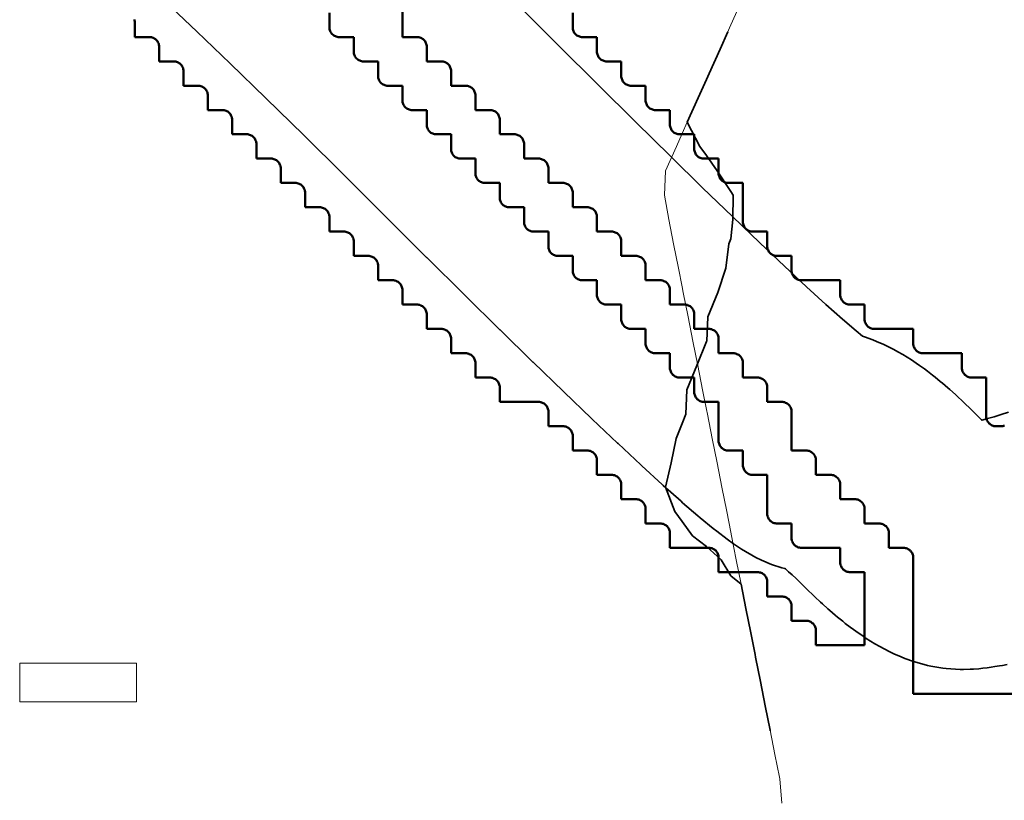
# Model space of a CAD drawing. Header units: metres. Extents: x -6552 to -6384, y 5654608 to 5654799.
# Tile 7 of 68: x -6503 to -6493, y 5654673 to 5654681. Entities that reach past the tile are written whole.
import ezdxf

# ---------------------------------------------------------------- set-up
doc = ezdxf.new("R2010")
doc.units = ezdxf.units.M
doc.header["$LTSCALE"] = 0.5
doc.linetypes.add('DASHED', pattern=[9, 6, -3])
doc.linetypes.add('PHANTOM', pattern=[22, 12, -2, 2, -2, 2, -2])
for name, color, linetype, lineweight in [('L-GRAD-CONT', 5, 'DASHED', 25), ('L-HARD-PAVE', 8, 'Continuous', 35), ('L-SITE-LIMIT', 6, 'PHANTOM', 50), ('V-SITE-FURN', 40, 'Continuous', 18), ('V-TOPO-MINR', 32, 'Continuous', 13)]:
    doc.layers.add(name, color=color, linetype=linetype, lineweight=lineweight)

# ---------------------------------------------------------------- blocks, each defined once
blk = doc.blocks.new('SITE-BENCH')
at = {"color": 0, "lineweight": -2}
blk.add_lwpolyline([(-1.5, -0.5), (1.5, -0.5), (1.5, 0.5), (-1.5, 0.5)], close=True, dxfattribs=at)

msp = doc.modelspace()

# ---------------------------------------------------------------- linework, layer by layer
at = {"layer": 'L-GRAD-CONT', "lineweight": 35}
msp.add_lwpolyline([(-6495.906, 5654680.554), (-6495.985, 5654680.375), (-6496.098, 5654680.125), (-6496.125, 5654680.064), (-6496.21, 5654679.875), (-6496.323, 5654679.625), (-6496.194, 5654679.375), (-6496.125, 5654679.282), (-6496.015, 5654679.125), (-6495.875, 5654678.911), (-6495.85, 5654678.875), (-6495.855, 5654678.625), (-6495.875, 5654678.425), (-6495.895, 5654678.375), (-6495.927, 5654678.125), (-6496.009, 5654677.875), (-6496.11, 5654677.625), (-6496.122, 5654677.375), (-6496.125, 5654677.369), (-6496.224, 5654677.125), (-6496.326, 5654676.875), (-6496.336, 5654676.625), (-6496.375, 5654676.529), (-6496.437, 5654676.375), (-6496.488, 5654676.125), (-6496.547, 5654675.875), (-6496.45, 5654675.625), (-6496.375, 5654675.522), (-6496.269, 5654675.375), (-6496.125, 5654675.263), (-6495.975, 5654675.125), (-6495.875, 5654674.961), (-6495.769, 5654674.875), (-6495.719, 5654674.625), (-6495.67, 5654674.375), (-6495.625, 5654674.152), (-6495.62, 5654674.125), (-6495.571, 5654673.875), (-6495.521, 5654673.625), (-6495.471, 5654673.375), (-6495.47, 5654673.369)], dxfattribs=at)
at = {"layer": 'L-HARD-PAVE'}
for points in [[(-6493.033, 5654674.052), (-6493.084, 5654674.042), (-6493.115, 5654674.037), (-6493.162, 5654674.029), (-6493.198, 5654674.023), (-6493.241, 5654674.017), (-6493.286, 5654674.012), (-6493.325, 5654674.008), (-6493.38, 5654674.004), (-6493.415, 5654674.002), (-6493.484, 5654674), (-6493.516, 5654674), (-6493.662, 5654674.009), (-6493.695, 5654674.012), (-6493.82, 5654674.034), (-6493.855, 5654674.041), (-6493.96, 5654674.07), (-6493.998, 5654674.081), (-6494.085, 5654674.113), (-6494.124, 5654674.128), (-6494.198, 5654674.16), (-6494.239, 5654674.18), (-6494.3, 5654674.211), (-6494.343, 5654674.235), (-6494.394, 5654674.264), (-6494.439, 5654674.292), (-6494.482, 5654674.319), (-6494.529, 5654674.351), (-6494.566, 5654674.376), (-6494.615, 5654674.411), (-6494.647, 5654674.435), (-6494.698, 5654674.474), (-6494.725, 5654674.496), (-6494.778, 5654674.539), (-6494.802, 5654674.559), (-6494.856, 5654674.606), (-6494.877, 5654674.624), (-6494.934, 5654674.675), (-6494.953, 5654674.692), (-6495.011, 5654674.746), (-6495.027, 5654674.762), (-6495.088, 5654674.82), (-6495.103, 5654674.835), (-6495.158, 5654674.89), (-6495.203, 5654674.934), (-6495.244, 5654674.972), (-6495.281, 5654675.005), (-6495.313, 5654675.033), (-6495.32, 5654675.039), (-6495.349, 5654675.045), (-6495.456, 5654675.08), (-6495.559, 5654675.124), (-6495.616, 5654675.152), (-6495.766, 5654675.237), (-6495.848, 5654675.292), (-6495.913, 5654675.339), (-6496.02, 5654675.421), (-6496.056, 5654675.449), (-6496.189, 5654675.559), (-6496.212, 5654675.578), (-6496.37, 5654675.714), (-6496.386, 5654675.728), (-6496.569, 5654675.892), (-6496.581, 5654675.902), (-6496.79, 5654676.094), (-6496.798, 5654676.102), (-6497.033, 5654676.321), (-6497.039, 5654676.327), (-6497.299, 5654676.573), (-6497.305, 5654676.578), (-6497.59, 5654676.852), (-6497.594, 5654676.856), (-6497.905, 5654677.157), (-6497.909, 5654677.16), (-6498.245, 5654677.489), (-6498.248, 5654677.492), (-6498.609, 5654677.847), (-6498.612, 5654677.85), (-6498.999, 5654678.233), (-6499.001, 5654678.235), (-6499.413, 5654678.645), (-6499.415, 5654678.647), (-6499.851, 5654679.083), (-6500.262, 5654679.49), (-6500.652, 5654679.872), (-6501.019, 5654680.228), (-6501.364, 5654680.558), (-6501.686, 5654680.861)], [(-6498.085, 5654680.853), (-6497.648, 5654680.416), (-6497.239, 5654680.008), (-6496.854, 5654679.628), (-6496.496, 5654679.275), (-6496.164, 5654678.951), (-6495.857, 5654678.654), (-6495.577, 5654678.385), (-6495.323, 5654678.145), (-6495.097, 5654677.933), (-6494.898, 5654677.751), (-6494.728, 5654677.599), (-6494.588, 5654677.479), (-6494.523, 5654677.425), (-6494.502, 5654677.419), (-6494.415, 5654677.387), (-6494.376, 5654677.372), (-6494.302, 5654677.34), (-6494.261, 5654677.32), (-6494.2, 5654677.289), (-6494.157, 5654677.265), (-6494.106, 5654677.236), (-6494.061, 5654677.208), (-6494.018, 5654677.181), (-6493.971, 5654677.149), (-6493.934, 5654677.124), (-6493.885, 5654677.089), (-6493.853, 5654677.065), (-6493.802, 5654677.026), (-6493.775, 5654677.004), (-6493.722, 5654676.961), (-6493.698, 5654676.941), (-6493.644, 5654676.894), (-6493.623, 5654676.876), (-6493.566, 5654676.825), (-6493.547, 5654676.808), (-6493.489, 5654676.754), (-6493.473, 5654676.738), (-6493.412, 5654676.68), (-6493.397, 5654676.665), (-6493.342, 5654676.61), (-6493.297, 5654676.566), (-6493.292, 5654676.562), (-6493.236, 5654676.578), (-6493.169, 5654676.598), (-6493.097, 5654676.62), (-6493.02, 5654676.645)]]:
    msp.add_lwpolyline(points, dxfattribs=at)
at = {"layer": 'L-SITE-LIMIT'}
for points in [[(-6492.1, 5654673.75), (-6493.998, 5654673.75), (-6494, 5654673.75), (-6494, 5654673.752), (-6494, 5654675.15), (-6494, 5654675.16), (-6494.002, 5654675.17), (-6494.004, 5654675.179), (-6494.008, 5654675.188), (-6494.012, 5654675.197), (-6494.017, 5654675.206), (-6494.023, 5654675.213), (-6494.029, 5654675.221), (-6494.037, 5654675.227), (-6494.044, 5654675.233), (-6494.053, 5654675.238), (-6494.062, 5654675.242), (-6494.071, 5654675.246), (-6494.08, 5654675.248), (-6494.09, 5654675.25), (-6494.1, 5654675.25), (-6494.248, 5654675.25), (-6494.25, 5654675.25), (-6494.25, 5654675.252), (-6494.25, 5654675.4), (-6494.25, 5654675.41), (-6494.252, 5654675.42), (-6494.254, 5654675.429), (-6494.258, 5654675.438), (-6494.262, 5654675.447), (-6494.267, 5654675.456), (-6494.273, 5654675.463), (-6494.279, 5654675.471), (-6494.287, 5654675.477), (-6494.294, 5654675.483), (-6494.303, 5654675.488), (-6494.312, 5654675.492), (-6494.321, 5654675.496), (-6494.33, 5654675.498), (-6494.34, 5654675.5), (-6494.35, 5654675.5), (-6494.498, 5654675.5), (-6494.5, 5654675.5), (-6494.5, 5654675.502), (-6494.5, 5654675.65), (-6494.5, 5654675.66), (-6494.502, 5654675.67), (-6494.504, 5654675.679), (-6494.508, 5654675.688), (-6494.512, 5654675.697), (-6494.517, 5654675.706), (-6494.523, 5654675.713), (-6494.529, 5654675.721), (-6494.537, 5654675.727), (-6494.544, 5654675.733), (-6494.553, 5654675.738), (-6494.562, 5654675.742), (-6494.571, 5654675.746), (-6494.58, 5654675.748), (-6494.59, 5654675.75), (-6494.6, 5654675.75), (-6494.748, 5654675.75), (-6494.75, 5654675.75), (-6494.75, 5654675.752), (-6494.75, 5654675.9), (-6494.75, 5654675.91), (-6494.752, 5654675.92), (-6494.754, 5654675.929), (-6494.758, 5654675.938), (-6494.762, 5654675.947), (-6494.767, 5654675.956), (-6494.773, 5654675.963), (-6494.779, 5654675.971), (-6494.787, 5654675.977), (-6494.794, 5654675.983), (-6494.803, 5654675.988), (-6494.812, 5654675.992), (-6494.821, 5654675.996), (-6494.83, 5654675.998), (-6494.84, 5654676), (-6494.85, 5654676), (-6494.998, 5654676), (-6495, 5654676), (-6495, 5654676.002), (-6495, 5654676.15), (-6495, 5654676.16), (-6495.002, 5654676.17), (-6495.004, 5654676.179), (-6495.008, 5654676.188), (-6495.012, 5654676.197), (-6495.017, 5654676.206), (-6495.023, 5654676.213), (-6495.029, 5654676.221), (-6495.037, 5654676.227), (-6495.044, 5654676.233), (-6495.053, 5654676.238), (-6495.062, 5654676.242), (-6495.071, 5654676.246), (-6495.08, 5654676.248), (-6495.09, 5654676.25), (-6495.1, 5654676.25), (-6495.248, 5654676.25), (-6495.25, 5654676.25), (-6495.25, 5654676.252), (-6495.25, 5654676.65), (-6495.25, 5654676.66), (-6495.252, 5654676.67), (-6495.254, 5654676.679), (-6495.258, 5654676.688), (-6495.262, 5654676.697), (-6495.267, 5654676.706), (-6495.273, 5654676.713), (-6495.279, 5654676.721), (-6495.287, 5654676.727), (-6495.294, 5654676.733), (-6495.303, 5654676.738), (-6495.312, 5654676.742), (-6495.321, 5654676.746), (-6495.33, 5654676.748), (-6495.34, 5654676.75), (-6495.35, 5654676.75), (-6495.498, 5654676.75), (-6495.5, 5654676.75), (-6495.5, 5654676.752), (-6495.5, 5654676.9), (-6495.5, 5654676.91), (-6495.502, 5654676.92), (-6495.504, 5654676.929), (-6495.508, 5654676.938), (-6495.512, 5654676.947), (-6495.517, 5654676.956), (-6495.523, 5654676.963), (-6495.529, 5654676.971), (-6495.537, 5654676.977), (-6495.544, 5654676.983), (-6495.553, 5654676.988), (-6495.562, 5654676.992), (-6495.571, 5654676.996), (-6495.58, 5654676.998), (-6495.59, 5654677), (-6495.6, 5654677), (-6495.748, 5654677), (-6495.75, 5654677), (-6495.75, 5654677.002), (-6495.75, 5654677.15), (-6495.75, 5654677.16), (-6495.752, 5654677.17), (-6495.754, 5654677.179), (-6495.758, 5654677.188), (-6495.762, 5654677.197), (-6495.767, 5654677.206), (-6495.773, 5654677.213), (-6495.779, 5654677.221), (-6495.787, 5654677.227), (-6495.794, 5654677.233), (-6495.803, 5654677.238), (-6495.812, 5654677.242), (-6495.821, 5654677.246), (-6495.83, 5654677.248), (-6495.84, 5654677.25), (-6495.85, 5654677.25), (-6495.998, 5654677.25), (-6496, 5654677.25), (-6496, 5654677.252), (-6496, 5654677.4), (-6496, 5654677.41), (-6496.002, 5654677.42), (-6496.004, 5654677.429), (-6496.008, 5654677.438), (-6496.012, 5654677.447), (-6496.017, 5654677.456), (-6496.023, 5654677.463), (-6496.029, 5654677.471), (-6496.037, 5654677.477), (-6496.044, 5654677.483), (-6496.053, 5654677.488), (-6496.062, 5654677.492), (-6496.071, 5654677.496), (-6496.08, 5654677.498), (-6496.09, 5654677.5), (-6496.1, 5654677.5), (-6496.248, 5654677.5), (-6496.25, 5654677.5), (-6496.25, 5654677.502), (-6496.25, 5654677.65), (-6496.25, 5654677.66), (-6496.252, 5654677.67), (-6496.254, 5654677.679), (-6496.258, 5654677.688), (-6496.262, 5654677.697), (-6496.267, 5654677.706), (-6496.273, 5654677.713), (-6496.279, 5654677.721), (-6496.287, 5654677.727), (-6496.294, 5654677.733), (-6496.303, 5654677.738), (-6496.312, 5654677.742), (-6496.321, 5654677.746), (-6496.33, 5654677.748), (-6496.34, 5654677.75), (-6496.35, 5654677.75), (-6496.498, 5654677.75), (-6496.5, 5654677.75), (-6496.5, 5654677.752), (-6496.5, 5654677.9), (-6496.5, 5654677.91), (-6496.502, 5654677.92), (-6496.504, 5654677.929), (-6496.508, 5654677.938), (-6496.512, 5654677.947), (-6496.517, 5654677.956), (-6496.523, 5654677.963), (-6496.529, 5654677.971), (-6496.537, 5654677.977), (-6496.544, 5654677.983), (-6496.553, 5654677.988), (-6496.562, 5654677.992), (-6496.571, 5654677.996), (-6496.58, 5654677.998), (-6496.59, 5654678), (-6496.6, 5654678), (-6496.748, 5654678), (-6496.75, 5654678), (-6496.75, 5654678.002), (-6496.75, 5654678.15), (-6496.75, 5654678.16), (-6496.752, 5654678.17), (-6496.754, 5654678.179), (-6496.758, 5654678.188), (-6496.762, 5654678.197), (-6496.767, 5654678.206), (-6496.773, 5654678.213), (-6496.779, 5654678.221), (-6496.787, 5654678.227), (-6496.794, 5654678.233), (-6496.803, 5654678.238), (-6496.812, 5654678.242), (-6496.821, 5654678.246), (-6496.83, 5654678.248), (-6496.84, 5654678.25), (-6496.85, 5654678.25), (-6496.998, 5654678.25), (-6497, 5654678.25), (-6497, 5654678.252), (-6497, 5654678.4), (-6497, 5654678.41), (-6497.002, 5654678.42), (-6497.004, 5654678.429), (-6497.008, 5654678.438), (-6497.012, 5654678.447), (-6497.017, 5654678.456), (-6497.023, 5654678.463), (-6497.029, 5654678.471), (-6497.037, 5654678.477), (-6497.044, 5654678.483), (-6497.053, 5654678.488), (-6497.062, 5654678.492), (-6497.071, 5654678.496), (-6497.08, 5654678.498), (-6497.09, 5654678.5), (-6497.1, 5654678.5), (-6497.248, 5654678.5), (-6497.25, 5654678.5), (-6497.25, 5654678.502), (-6497.25, 5654678.65), (-6497.25, 5654678.66), (-6497.252, 5654678.67), (-6497.254, 5654678.679), (-6497.258, 5654678.688), (-6497.262, 5654678.697), (-6497.267, 5654678.706), (-6497.273, 5654678.713), (-6497.279, 5654678.721), (-6497.287, 5654678.727), (-6497.294, 5654678.733), (-6497.303, 5654678.738), (-6497.312, 5654678.742), (-6497.321, 5654678.746), (-6497.33, 5654678.748), (-6497.34, 5654678.75), (-6497.35, 5654678.75), (-6497.498, 5654678.75), (-6497.5, 5654678.75), (-6497.5, 5654678.752), (-6497.5, 5654678.9), (-6497.5, 5654678.91), (-6497.502, 5654678.92), (-6497.504, 5654678.929), (-6497.508, 5654678.938), (-6497.512, 5654678.947), (-6497.517, 5654678.956), (-6497.523, 5654678.963), (-6497.529, 5654678.971), (-6497.537, 5654678.977), (-6497.544, 5654678.983), (-6497.553, 5654678.988), (-6497.562, 5654678.992), (-6497.571, 5654678.996), (-6497.58, 5654678.998), (-6497.59, 5654679), (-6497.6, 5654679), (-6497.748, 5654679), (-6497.75, 5654679), (-6497.75, 5654679.002), (-6497.75, 5654679.15), (-6497.75, 5654679.16), (-6497.752, 5654679.17), (-6497.754, 5654679.179), (-6497.758, 5654679.188), (-6497.762, 5654679.197), (-6497.767, 5654679.206), (-6497.773, 5654679.213), (-6497.779, 5654679.221), (-6497.787, 5654679.227), (-6497.794, 5654679.233), (-6497.803, 5654679.238), (-6497.812, 5654679.242), (-6497.821, 5654679.246), (-6497.83, 5654679.248), (-6497.84, 5654679.25), (-6497.85, 5654679.25), (-6497.998, 5654679.25), (-6498, 5654679.25), (-6498, 5654679.252), (-6498, 5654679.4), (-6498, 5654679.41), (-6498.002, 5654679.42), (-6498.004, 5654679.429), (-6498.008, 5654679.438), (-6498.012, 5654679.447), (-6498.017, 5654679.456), (-6498.023, 5654679.463), (-6498.029, 5654679.471), (-6498.037, 5654679.477), (-6498.044, 5654679.483), (-6498.053, 5654679.488), (-6498.062, 5654679.492), (-6498.071, 5654679.496), (-6498.08, 5654679.498), (-6498.09, 5654679.5), (-6498.1, 5654679.5), (-6498.248, 5654679.5), (-6498.25, 5654679.5), (-6498.25, 5654679.502), (-6498.25, 5654679.65), (-6498.25, 5654679.66), (-6498.252, 5654679.67), (-6498.254, 5654679.679), (-6498.258, 5654679.688), (-6498.262, 5654679.697), (-6498.267, 5654679.706), (-6498.273, 5654679.713), (-6498.279, 5654679.721), (-6498.287, 5654679.727), (-6498.294, 5654679.733), (-6498.303, 5654679.738), (-6498.312, 5654679.742), (-6498.321, 5654679.746), (-6498.33, 5654679.748), (-6498.34, 5654679.75), (-6498.35, 5654679.75), (-6498.498, 5654679.75), (-6498.5, 5654679.75), (-6498.5, 5654679.752), (-6498.5, 5654679.9), (-6498.5, 5654679.91), (-6498.502, 5654679.92), (-6498.504, 5654679.929), (-6498.508, 5654679.938), (-6498.512, 5654679.947), (-6498.517, 5654679.956), (-6498.523, 5654679.963), (-6498.529, 5654679.971), (-6498.537, 5654679.977), (-6498.544, 5654679.983), (-6498.553, 5654679.988), (-6498.562, 5654679.992), (-6498.571, 5654679.996), (-6498.58, 5654679.998), (-6498.59, 5654680), (-6498.6, 5654680), (-6498.748, 5654680), (-6498.75, 5654680), (-6498.75, 5654680.002), (-6498.75, 5654680.15), (-6498.75, 5654680.16), (-6498.752, 5654680.17), (-6498.754, 5654680.179), (-6498.758, 5654680.188), (-6498.762, 5654680.197), (-6498.767, 5654680.206), (-6498.773, 5654680.213), (-6498.779, 5654680.221), (-6498.787, 5654680.227), (-6498.794, 5654680.233), (-6498.803, 5654680.238), (-6498.812, 5654680.242), (-6498.821, 5654680.246), (-6498.83, 5654680.248), (-6498.84, 5654680.25), (-6498.85, 5654680.25), (-6498.998, 5654680.25), (-6499, 5654680.25), (-6499, 5654680.252), (-6499, 5654680.4), (-6499, 5654680.41), (-6499.002, 5654680.42), (-6499.004, 5654680.429), (-6499.008, 5654680.438), (-6499.012, 5654680.447), (-6499.017, 5654680.456), (-6499.023, 5654680.463), (-6499.029, 5654680.471), (-6499.037, 5654680.477), (-6499.044, 5654680.483), (-6499.053, 5654680.488), (-6499.062, 5654680.492), (-6499.071, 5654680.496), (-6499.08, 5654680.498), (-6499.09, 5654680.5), (-6499.1, 5654680.5), (-6499.248, 5654680.5), (-6499.25, 5654680.5), (-6499.25, 5654680.502), (-6499.25, 5654680.9)], [(-6500, 5654680.748), (-6500, 5654680.6), (-6500, 5654680.59), (-6499.998, 5654680.58), (-6499.996, 5654680.571), (-6499.992, 5654680.562), (-6499.988, 5654680.553), (-6499.983, 5654680.544), (-6499.977, 5654680.537), (-6499.971, 5654680.529), (-6499.963, 5654680.523), (-6499.956, 5654680.517), (-6499.947, 5654680.512), (-6499.938, 5654680.508), (-6499.929, 5654680.504), (-6499.92, 5654680.502), (-6499.91, 5654680.5), (-6499.9, 5654680.5), (-6499.752, 5654680.5), (-6499.75, 5654680.5), (-6499.75, 5654680.498), (-6499.75, 5654680.35), (-6499.75, 5654680.34), (-6499.748, 5654680.33), (-6499.746, 5654680.321), (-6499.742, 5654680.312), (-6499.738, 5654680.303), (-6499.733, 5654680.294), (-6499.727, 5654680.287), (-6499.721, 5654680.279), (-6499.713, 5654680.273), (-6499.706, 5654680.267), (-6499.697, 5654680.262), (-6499.688, 5654680.258), (-6499.679, 5654680.254), (-6499.67, 5654680.252), (-6499.66, 5654680.25), (-6499.65, 5654680.25), (-6499.502, 5654680.25), (-6499.5, 5654680.25), (-6499.5, 5654680.248), (-6499.5, 5654680.1), (-6499.5, 5654680.09), (-6499.498, 5654680.08), (-6499.496, 5654680.071), (-6499.492, 5654680.062), (-6499.488, 5654680.053), (-6499.483, 5654680.044), (-6499.477, 5654680.037), (-6499.471, 5654680.029), (-6499.463, 5654680.023), (-6499.456, 5654680.017), (-6499.447, 5654680.012), (-6499.438, 5654680.008), (-6499.429, 5654680.004), (-6499.42, 5654680.002), (-6499.41, 5654680), (-6499.4, 5654680), (-6499.252, 5654680), (-6499.25, 5654680), (-6499.25, 5654679.998), (-6499.25, 5654679.85), (-6499.25, 5654679.84), (-6499.248, 5654679.83), (-6499.246, 5654679.821), (-6499.242, 5654679.812), (-6499.238, 5654679.803), (-6499.233, 5654679.794), (-6499.227, 5654679.787), (-6499.221, 5654679.779), (-6499.213, 5654679.773), (-6499.206, 5654679.767), (-6499.197, 5654679.762), (-6499.188, 5654679.758), (-6499.179, 5654679.754), (-6499.17, 5654679.752), (-6499.16, 5654679.75), (-6499.15, 5654679.75), (-6499.002, 5654679.75), (-6499, 5654679.75), (-6499, 5654679.748), (-6499, 5654679.6), (-6499, 5654679.59), (-6498.998, 5654679.58), (-6498.996, 5654679.571), (-6498.992, 5654679.562), (-6498.988, 5654679.553), (-6498.983, 5654679.544), (-6498.977, 5654679.537), (-6498.971, 5654679.529), (-6498.963, 5654679.523), (-6498.956, 5654679.517), (-6498.947, 5654679.512), (-6498.938, 5654679.508), (-6498.929, 5654679.504), (-6498.92, 5654679.502), (-6498.91, 5654679.5), (-6498.9, 5654679.5), (-6498.752, 5654679.5), (-6498.75, 5654679.5), (-6498.75, 5654679.498), (-6498.75, 5654679.35), (-6498.75, 5654679.34), (-6498.748, 5654679.33), (-6498.746, 5654679.321), (-6498.742, 5654679.312), (-6498.738, 5654679.303), (-6498.733, 5654679.294), (-6498.727, 5654679.287), (-6498.721, 5654679.279), (-6498.713, 5654679.273), (-6498.706, 5654679.267), (-6498.697, 5654679.262), (-6498.688, 5654679.258), (-6498.679, 5654679.254), (-6498.67, 5654679.252), (-6498.66, 5654679.25), (-6498.65, 5654679.25), (-6498.502, 5654679.25), (-6498.5, 5654679.25), (-6498.5, 5654679.248), (-6498.5, 5654679.1), (-6498.5, 5654679.09), (-6498.498, 5654679.08), (-6498.496, 5654679.071), (-6498.492, 5654679.062), (-6498.488, 5654679.053), (-6498.483, 5654679.044), (-6498.477, 5654679.037), (-6498.471, 5654679.029), (-6498.463, 5654679.023), (-6498.456, 5654679.017), (-6498.447, 5654679.012), (-6498.438, 5654679.008), (-6498.429, 5654679.004), (-6498.42, 5654679.002), (-6498.41, 5654679), (-6498.4, 5654679), (-6498.252, 5654679), (-6498.25, 5654679), (-6498.25, 5654678.998), (-6498.25, 5654678.85), (-6498.25, 5654678.84), (-6498.248, 5654678.83), (-6498.246, 5654678.821), (-6498.242, 5654678.812), (-6498.238, 5654678.803), (-6498.233, 5654678.794), (-6498.227, 5654678.787), (-6498.221, 5654678.779), (-6498.213, 5654678.773), (-6498.206, 5654678.767), (-6498.197, 5654678.762), (-6498.188, 5654678.758), (-6498.179, 5654678.754), (-6498.17, 5654678.752), (-6498.16, 5654678.75), (-6498.15, 5654678.75), (-6498.002, 5654678.75), (-6498, 5654678.75), (-6498, 5654678.748), (-6498, 5654678.6), (-6498, 5654678.59), (-6497.998, 5654678.58), (-6497.996, 5654678.571), (-6497.992, 5654678.562), (-6497.988, 5654678.553), (-6497.983, 5654678.544), (-6497.977, 5654678.537), (-6497.971, 5654678.529), (-6497.963, 5654678.523), (-6497.956, 5654678.517), (-6497.947, 5654678.512), (-6497.938, 5654678.508), (-6497.929, 5654678.504), (-6497.92, 5654678.502), (-6497.91, 5654678.5), (-6497.9, 5654678.5), (-6497.752, 5654678.5), (-6497.75, 5654678.5), (-6497.75, 5654678.498), (-6497.75, 5654678.35), (-6497.75, 5654678.34), (-6497.748, 5654678.33), (-6497.746, 5654678.321), (-6497.742, 5654678.312), (-6497.738, 5654678.303), (-6497.733, 5654678.294), (-6497.727, 5654678.287), (-6497.721, 5654678.279), (-6497.713, 5654678.273), (-6497.706, 5654678.267), (-6497.697, 5654678.262), (-6497.688, 5654678.258), (-6497.679, 5654678.254), (-6497.67, 5654678.252), (-6497.66, 5654678.25), (-6497.65, 5654678.25), (-6497.502, 5654678.25), (-6497.5, 5654678.25), (-6497.5, 5654678.248), (-6497.5, 5654678.1), (-6497.5, 5654678.09), (-6497.498, 5654678.08), (-6497.496, 5654678.071), (-6497.492, 5654678.062), (-6497.488, 5654678.053), (-6497.483, 5654678.044), (-6497.477, 5654678.037), (-6497.471, 5654678.029), (-6497.463, 5654678.023), (-6497.456, 5654678.017), (-6497.447, 5654678.012), (-6497.438, 5654678.008), (-6497.429, 5654678.004), (-6497.42, 5654678.002), (-6497.41, 5654678), (-6497.4, 5654678), (-6497.252, 5654678), (-6497.25, 5654678), (-6497.25, 5654677.998), (-6497.25, 5654677.85), (-6497.25, 5654677.84), (-6497.248, 5654677.83), (-6497.246, 5654677.821), (-6497.242, 5654677.812), (-6497.238, 5654677.803), (-6497.233, 5654677.794), (-6497.227, 5654677.787), (-6497.221, 5654677.779), (-6497.213, 5654677.773), (-6497.206, 5654677.767), (-6497.197, 5654677.762), (-6497.188, 5654677.758), (-6497.179, 5654677.754), (-6497.17, 5654677.752), (-6497.16, 5654677.75), (-6497.15, 5654677.75), (-6497.002, 5654677.75), (-6497, 5654677.75), (-6497, 5654677.748), (-6497, 5654677.6), (-6497, 5654677.59), (-6496.998, 5654677.58), (-6496.996, 5654677.571), (-6496.992, 5654677.562), (-6496.988, 5654677.553), (-6496.983, 5654677.544), (-6496.977, 5654677.537), (-6496.971, 5654677.529), (-6496.963, 5654677.523), (-6496.956, 5654677.517), (-6496.947, 5654677.512), (-6496.938, 5654677.508), (-6496.929, 5654677.504), (-6496.92, 5654677.502), (-6496.91, 5654677.5), (-6496.9, 5654677.5), (-6496.752, 5654677.5), (-6496.75, 5654677.5), (-6496.75, 5654677.498), (-6496.75, 5654677.35), (-6496.75, 5654677.34), (-6496.748, 5654677.33), (-6496.746, 5654677.321), (-6496.742, 5654677.312), (-6496.738, 5654677.303), (-6496.733, 5654677.294), (-6496.727, 5654677.287), (-6496.721, 5654677.279), (-6496.713, 5654677.273), (-6496.706, 5654677.267), (-6496.697, 5654677.262), (-6496.688, 5654677.258), (-6496.679, 5654677.254), (-6496.67, 5654677.252), (-6496.66, 5654677.25), (-6496.65, 5654677.25), (-6496.502, 5654677.25), (-6496.5, 5654677.25), (-6496.5, 5654677.248), (-6496.5, 5654677.1), (-6496.5, 5654677.09), (-6496.498, 5654677.08), (-6496.496, 5654677.071), (-6496.492, 5654677.062), (-6496.488, 5654677.053), (-6496.483, 5654677.044), (-6496.477, 5654677.037), (-6496.471, 5654677.029), (-6496.463, 5654677.023), (-6496.456, 5654677.017), (-6496.447, 5654677.012), (-6496.438, 5654677.008), (-6496.429, 5654677.004), (-6496.42, 5654677.002), (-6496.41, 5654677), (-6496.4, 5654677), (-6496.252, 5654677), (-6496.25, 5654677), (-6496.25, 5654676.998), (-6496.25, 5654676.85), (-6496.25, 5654676.84), (-6496.248, 5654676.83), (-6496.246, 5654676.821), (-6496.242, 5654676.812), (-6496.238, 5654676.803), (-6496.233, 5654676.794), (-6496.227, 5654676.787), (-6496.221, 5654676.779), (-6496.213, 5654676.773), (-6496.206, 5654676.767), (-6496.197, 5654676.762), (-6496.188, 5654676.758), (-6496.179, 5654676.754), (-6496.17, 5654676.752), (-6496.16, 5654676.75), (-6496.15, 5654676.75), (-6496.002, 5654676.75), (-6496, 5654676.75), (-6496, 5654676.748), (-6496, 5654676.35), (-6496, 5654676.34), (-6495.998, 5654676.33), (-6495.996, 5654676.321), (-6495.992, 5654676.312), (-6495.988, 5654676.303), (-6495.983, 5654676.294), (-6495.977, 5654676.287), (-6495.971, 5654676.279), (-6495.963, 5654676.273), (-6495.956, 5654676.267), (-6495.947, 5654676.262), (-6495.938, 5654676.258), (-6495.929, 5654676.254), (-6495.92, 5654676.252), (-6495.91, 5654676.25), (-6495.9, 5654676.25), (-6495.752, 5654676.25), (-6495.75, 5654676.25), (-6495.75, 5654676.248), (-6495.75, 5654676.1), (-6495.75, 5654676.09), (-6495.748, 5654676.08), (-6495.746, 5654676.071), (-6495.742, 5654676.062), (-6495.738, 5654676.053), (-6495.733, 5654676.044), (-6495.727, 5654676.037), (-6495.721, 5654676.029), (-6495.713, 5654676.023), (-6495.706, 5654676.017), (-6495.697, 5654676.012), (-6495.688, 5654676.008), (-6495.679, 5654676.004), (-6495.67, 5654676.002), (-6495.66, 5654676), (-6495.65, 5654676), (-6495.502, 5654676), (-6495.5, 5654676), (-6495.5, 5654675.998), (-6495.5, 5654675.6), (-6495.5, 5654675.59), (-6495.498, 5654675.58), (-6495.496, 5654675.571), (-6495.492, 5654675.562), (-6495.488, 5654675.553), (-6495.483, 5654675.544), (-6495.477, 5654675.537), (-6495.471, 5654675.529), (-6495.463, 5654675.523), (-6495.456, 5654675.517), (-6495.447, 5654675.512), (-6495.438, 5654675.508), (-6495.429, 5654675.504), (-6495.42, 5654675.502), (-6495.41, 5654675.5), (-6495.4, 5654675.5), (-6495.252, 5654675.5), (-6495.25, 5654675.5), (-6495.25, 5654675.498), (-6495.25, 5654675.35), (-6495.25, 5654675.34), (-6495.248, 5654675.33), (-6495.246, 5654675.321), (-6495.242, 5654675.312), (-6495.238, 5654675.303), (-6495.233, 5654675.294), (-6495.227, 5654675.287), (-6495.221, 5654675.279), (-6495.213, 5654675.273), (-6495.206, 5654675.267), (-6495.197, 5654675.262), (-6495.188, 5654675.258), (-6495.179, 5654675.254), (-6495.17, 5654675.252), (-6495.16, 5654675.25), (-6495.15, 5654675.25), (-6494.752, 5654675.25), (-6494.75, 5654675.25), (-6494.75, 5654675.248), (-6494.75, 5654675.1), (-6494.75, 5654675.09), (-6494.748, 5654675.08), (-6494.746, 5654675.071), (-6494.742, 5654675.062), (-6494.738, 5654675.053), (-6494.733, 5654675.044), (-6494.727, 5654675.037), (-6494.721, 5654675.029), (-6494.713, 5654675.023), (-6494.706, 5654675.017), (-6494.697, 5654675.012), (-6494.688, 5654675.008), (-6494.679, 5654675.004), (-6494.67, 5654675.002), (-6494.66, 5654675), (-6494.65, 5654675), (-6494.502, 5654675), (-6494.5, 5654675), (-6494.5, 5654674.998), (-6494.5, 5654674.252), (-6494.5, 5654674.25), (-6494.502, 5654674.25), (-6494.998, 5654674.25), (-6495, 5654674.25), (-6495, 5654674.252), (-6495, 5654674.4), (-6495, 5654674.41), (-6495.002, 5654674.42), (-6495.004, 5654674.429), (-6495.008, 5654674.438), (-6495.012, 5654674.447), (-6495.017, 5654674.456), (-6495.023, 5654674.463), (-6495.029, 5654674.471), (-6495.037, 5654674.477), (-6495.044, 5654674.483), (-6495.053, 5654674.488), (-6495.062, 5654674.492), (-6495.071, 5654674.496), (-6495.08, 5654674.498), (-6495.09, 5654674.5), (-6495.1, 5654674.5), (-6495.248, 5654674.5), (-6495.25, 5654674.5), (-6495.25, 5654674.502), (-6495.25, 5654674.65), (-6495.25, 5654674.66), (-6495.252, 5654674.67), (-6495.254, 5654674.679), (-6495.258, 5654674.688), (-6495.262, 5654674.697), (-6495.267, 5654674.706), (-6495.273, 5654674.713), (-6495.279, 5654674.721), (-6495.287, 5654674.727), (-6495.294, 5654674.733), (-6495.303, 5654674.738), (-6495.312, 5654674.742), (-6495.321, 5654674.746), (-6495.33, 5654674.748), (-6495.34, 5654674.75), (-6495.35, 5654674.75), (-6495.498, 5654674.75), (-6495.5, 5654674.75), (-6495.5, 5654674.752), (-6495.5, 5654674.9), (-6495.5, 5654674.91), (-6495.502, 5654674.92), (-6495.504, 5654674.929), (-6495.508, 5654674.938), (-6495.512, 5654674.947), (-6495.517, 5654674.956), (-6495.523, 5654674.963), (-6495.529, 5654674.971), (-6495.537, 5654674.977), (-6495.544, 5654674.983), (-6495.553, 5654674.988), (-6495.562, 5654674.992), (-6495.571, 5654674.996), (-6495.58, 5654674.998), (-6495.59, 5654675), (-6495.6, 5654675), (-6495.998, 5654675), (-6496, 5654675), (-6496, 5654675.002), (-6496, 5654675.15), (-6496, 5654675.16), (-6496.002, 5654675.17), (-6496.004, 5654675.179), (-6496.008, 5654675.188), (-6496.012, 5654675.197), (-6496.017, 5654675.206), (-6496.023, 5654675.213), (-6496.029, 5654675.221), (-6496.037, 5654675.227), (-6496.044, 5654675.233), (-6496.053, 5654675.238), (-6496.062, 5654675.242), (-6496.071, 5654675.246), (-6496.08, 5654675.248), (-6496.09, 5654675.25), (-6496.1, 5654675.25), (-6496.498, 5654675.25), (-6496.5, 5654675.25), (-6496.5, 5654675.252), (-6496.5, 5654675.4), (-6496.5, 5654675.41), (-6496.502, 5654675.42), (-6496.504, 5654675.429), (-6496.508, 5654675.438), (-6496.512, 5654675.447), (-6496.517, 5654675.456), (-6496.523, 5654675.463), (-6496.529, 5654675.471), (-6496.537, 5654675.477), (-6496.544, 5654675.483), (-6496.553, 5654675.488), (-6496.562, 5654675.492), (-6496.571, 5654675.496), (-6496.58, 5654675.498), (-6496.59, 5654675.5), (-6496.6, 5654675.5), (-6496.748, 5654675.5), (-6496.75, 5654675.5), (-6496.75, 5654675.502), (-6496.75, 5654675.65), (-6496.75, 5654675.66), (-6496.752, 5654675.67), (-6496.754, 5654675.679), (-6496.758, 5654675.688), (-6496.762, 5654675.697), (-6496.767, 5654675.706), (-6496.773, 5654675.713), (-6496.779, 5654675.721), (-6496.787, 5654675.727), (-6496.794, 5654675.733), (-6496.803, 5654675.738), (-6496.812, 5654675.742), (-6496.821, 5654675.746), (-6496.83, 5654675.748), (-6496.84, 5654675.75), (-6496.85, 5654675.75), (-6496.998, 5654675.75), (-6497, 5654675.75), (-6497, 5654675.752), (-6497, 5654675.9), (-6497, 5654675.91), (-6497.002, 5654675.92), (-6497.004, 5654675.929), (-6497.008, 5654675.938), (-6497.012, 5654675.947), (-6497.017, 5654675.956), (-6497.023, 5654675.963), (-6497.029, 5654675.971), (-6497.037, 5654675.977), (-6497.044, 5654675.983), (-6497.053, 5654675.988), (-6497.062, 5654675.992), (-6497.071, 5654675.996), (-6497.08, 5654675.998), (-6497.09, 5654676), (-6497.1, 5654676), (-6497.248, 5654676), (-6497.25, 5654676), (-6497.25, 5654676.002), (-6497.25, 5654676.15), (-6497.25, 5654676.16), (-6497.252, 5654676.17), (-6497.254, 5654676.179), (-6497.258, 5654676.188), (-6497.262, 5654676.197), (-6497.267, 5654676.206), (-6497.273, 5654676.213), (-6497.279, 5654676.221), (-6497.287, 5654676.227), (-6497.294, 5654676.233), (-6497.303, 5654676.238), (-6497.312, 5654676.242), (-6497.321, 5654676.246), (-6497.33, 5654676.248), (-6497.34, 5654676.25), (-6497.35, 5654676.25), (-6497.498, 5654676.25), (-6497.5, 5654676.25), (-6497.5, 5654676.252), (-6497.5, 5654676.4), (-6497.5, 5654676.41), (-6497.502, 5654676.42), (-6497.504, 5654676.429), (-6497.508, 5654676.438), (-6497.512, 5654676.447), (-6497.517, 5654676.456), (-6497.523, 5654676.463), (-6497.529, 5654676.471), (-6497.537, 5654676.477), (-6497.544, 5654676.483), (-6497.553, 5654676.488), (-6497.562, 5654676.492), (-6497.571, 5654676.496), (-6497.58, 5654676.498), (-6497.59, 5654676.5), (-6497.6, 5654676.5), (-6497.748, 5654676.5), (-6497.75, 5654676.5), (-6497.75, 5654676.502), (-6497.75, 5654676.65), (-6497.75, 5654676.66), (-6497.752, 5654676.67), (-6497.754, 5654676.679), (-6497.758, 5654676.688), (-6497.762, 5654676.697), (-6497.767, 5654676.706), (-6497.773, 5654676.713), (-6497.779, 5654676.721), (-6497.787, 5654676.727), (-6497.794, 5654676.733), (-6497.803, 5654676.738), (-6497.812, 5654676.742), (-6497.821, 5654676.746), (-6497.83, 5654676.748), (-6497.84, 5654676.75), (-6497.85, 5654676.75), (-6498.248, 5654676.75), (-6498.25, 5654676.75), (-6498.25, 5654676.752), (-6498.25, 5654676.9), (-6498.25, 5654676.91), (-6498.252, 5654676.92), (-6498.254, 5654676.929), (-6498.258, 5654676.938), (-6498.262, 5654676.947), (-6498.267, 5654676.956), (-6498.273, 5654676.963), (-6498.279, 5654676.971), (-6498.287, 5654676.977), (-6498.294, 5654676.983), (-6498.303, 5654676.988), (-6498.312, 5654676.992), (-6498.321, 5654676.996), (-6498.33, 5654676.998), (-6498.34, 5654677), (-6498.35, 5654677), (-6498.498, 5654677), (-6498.5, 5654677), (-6498.5, 5654677.002), (-6498.5, 5654677.15), (-6498.5, 5654677.16), (-6498.502, 5654677.17), (-6498.504, 5654677.179), (-6498.508, 5654677.188), (-6498.512, 5654677.197), (-6498.517, 5654677.206), (-6498.523, 5654677.213), (-6498.529, 5654677.221), (-6498.537, 5654677.227), (-6498.544, 5654677.233), (-6498.553, 5654677.238), (-6498.562, 5654677.242), (-6498.571, 5654677.246), (-6498.58, 5654677.248), (-6498.59, 5654677.25), (-6498.6, 5654677.25), (-6498.748, 5654677.25), (-6498.75, 5654677.25), (-6498.75, 5654677.252), (-6498.75, 5654677.4), (-6498.75, 5654677.41), (-6498.752, 5654677.42), (-6498.754, 5654677.429), (-6498.758, 5654677.438), (-6498.762, 5654677.447), (-6498.767, 5654677.456), (-6498.773, 5654677.463), (-6498.779, 5654677.471), (-6498.787, 5654677.477), (-6498.794, 5654677.483), (-6498.803, 5654677.488), (-6498.812, 5654677.492), (-6498.821, 5654677.496), (-6498.83, 5654677.498), (-6498.84, 5654677.5), (-6498.85, 5654677.5), (-6498.998, 5654677.5), (-6499, 5654677.5), (-6499, 5654677.502), (-6499, 5654677.65), (-6499, 5654677.66), (-6499.002, 5654677.67), (-6499.004, 5654677.679), (-6499.008, 5654677.688), (-6499.012, 5654677.697), (-6499.017, 5654677.706), (-6499.023, 5654677.713), (-6499.029, 5654677.721), (-6499.037, 5654677.727), (-6499.044, 5654677.733), (-6499.053, 5654677.738), (-6499.062, 5654677.742), (-6499.071, 5654677.746), (-6499.08, 5654677.748), (-6499.09, 5654677.75), (-6499.1, 5654677.75), (-6499.248, 5654677.75), (-6499.25, 5654677.75), (-6499.25, 5654677.752), (-6499.25, 5654677.9), (-6499.25, 5654677.91), (-6499.252, 5654677.92), (-6499.254, 5654677.929), (-6499.258, 5654677.938), (-6499.262, 5654677.947), (-6499.267, 5654677.956), (-6499.273, 5654677.963), (-6499.279, 5654677.971), (-6499.287, 5654677.977), (-6499.294, 5654677.983), (-6499.303, 5654677.988), (-6499.312, 5654677.992), (-6499.321, 5654677.996), (-6499.33, 5654677.998), (-6499.34, 5654678), (-6499.35, 5654678), (-6499.498, 5654678), (-6499.5, 5654678), (-6499.5, 5654678.002), (-6499.5, 5654678.15), (-6499.5, 5654678.16), (-6499.502, 5654678.17), (-6499.504, 5654678.179), (-6499.508, 5654678.188), (-6499.512, 5654678.197), (-6499.517, 5654678.206), (-6499.523, 5654678.213), (-6499.529, 5654678.221), (-6499.537, 5654678.227), (-6499.544, 5654678.233), (-6499.553, 5654678.238), (-6499.562, 5654678.242), (-6499.571, 5654678.246), (-6499.58, 5654678.248), (-6499.59, 5654678.25), (-6499.6, 5654678.25), (-6499.748, 5654678.25), (-6499.75, 5654678.25), (-6499.75, 5654678.252), (-6499.75, 5654678.4), (-6499.75, 5654678.41), (-6499.752, 5654678.42), (-6499.754, 5654678.429), (-6499.758, 5654678.438), (-6499.762, 5654678.447), (-6499.767, 5654678.456), (-6499.773, 5654678.463), (-6499.779, 5654678.471), (-6499.787, 5654678.477), (-6499.794, 5654678.483), (-6499.803, 5654678.488), (-6499.812, 5654678.492), (-6499.821, 5654678.496), (-6499.83, 5654678.498), (-6499.84, 5654678.5), (-6499.85, 5654678.5), (-6499.998, 5654678.5), (-6500, 5654678.5), (-6500, 5654678.502), (-6500, 5654678.65), (-6500, 5654678.66), (-6500.002, 5654678.67), (-6500.004, 5654678.679), (-6500.008, 5654678.688), (-6500.012, 5654678.697), (-6500.017, 5654678.706), (-6500.023, 5654678.713), (-6500.029, 5654678.721), (-6500.037, 5654678.727), (-6500.044, 5654678.733), (-6500.053, 5654678.738), (-6500.062, 5654678.742), (-6500.071, 5654678.746), (-6500.08, 5654678.748), (-6500.09, 5654678.75), (-6500.1, 5654678.75), (-6500.248, 5654678.75), (-6500.25, 5654678.75), (-6500.25, 5654678.752), (-6500.25, 5654678.9), (-6500.25, 5654678.91), (-6500.252, 5654678.92), (-6500.254, 5654678.929), (-6500.258, 5654678.938), (-6500.262, 5654678.947), (-6500.267, 5654678.956), (-6500.273, 5654678.963), (-6500.279, 5654678.971), (-6500.287, 5654678.977), (-6500.294, 5654678.983), (-6500.303, 5654678.988), (-6500.312, 5654678.992), (-6500.321, 5654678.996), (-6500.33, 5654678.998), (-6500.34, 5654679), (-6500.35, 5654679), (-6500.498, 5654679), (-6500.5, 5654679), (-6500.5, 5654679.002), (-6500.5, 5654679.15), (-6500.5, 5654679.16), (-6500.502, 5654679.17), (-6500.504, 5654679.179), (-6500.508, 5654679.188), (-6500.512, 5654679.197), (-6500.517, 5654679.206), (-6500.523, 5654679.213), (-6500.529, 5654679.221), (-6500.537, 5654679.227), (-6500.544, 5654679.233), (-6500.553, 5654679.238), (-6500.562, 5654679.242), (-6500.571, 5654679.246), (-6500.58, 5654679.248), (-6500.59, 5654679.25), (-6500.6, 5654679.25), (-6500.748, 5654679.25), (-6500.75, 5654679.25), (-6500.75, 5654679.252), (-6500.75, 5654679.4), (-6500.75, 5654679.41), (-6500.752, 5654679.42), (-6500.754, 5654679.429), (-6500.758, 5654679.438), (-6500.762, 5654679.447), (-6500.767, 5654679.456), (-6500.773, 5654679.463), (-6500.779, 5654679.471), (-6500.787, 5654679.477), (-6500.794, 5654679.483), (-6500.803, 5654679.488), (-6500.812, 5654679.492), (-6500.821, 5654679.496), (-6500.83, 5654679.498), (-6500.84, 5654679.5), (-6500.85, 5654679.5), (-6500.998, 5654679.5), (-6501, 5654679.5), (-6501, 5654679.502), (-6501, 5654679.65), (-6501, 5654679.66), (-6501.002, 5654679.67), (-6501.004, 5654679.679), (-6501.008, 5654679.688), (-6501.012, 5654679.697), (-6501.017, 5654679.706), (-6501.023, 5654679.713), (-6501.029, 5654679.721), (-6501.037, 5654679.727), (-6501.044, 5654679.733), (-6501.053, 5654679.738), (-6501.062, 5654679.742), (-6501.071, 5654679.746), (-6501.08, 5654679.748), (-6501.09, 5654679.75), (-6501.1, 5654679.75), (-6501.248, 5654679.75), (-6501.25, 5654679.75), (-6501.25, 5654679.752), (-6501.25, 5654679.9), (-6501.25, 5654679.91), (-6501.252, 5654679.92), (-6501.254, 5654679.929), (-6501.258, 5654679.938), (-6501.262, 5654679.947), (-6501.267, 5654679.956), (-6501.273, 5654679.963), (-6501.279, 5654679.971), (-6501.287, 5654679.977), (-6501.294, 5654679.983), (-6501.303, 5654679.988), (-6501.312, 5654679.992), (-6501.321, 5654679.996), (-6501.33, 5654679.998), (-6501.34, 5654680), (-6501.35, 5654680), (-6501.498, 5654680), (-6501.5, 5654680), (-6501.5, 5654680.002), (-6501.5, 5654680.15), (-6501.5, 5654680.16), (-6501.502, 5654680.17), (-6501.504, 5654680.179), (-6501.508, 5654680.188), (-6501.512, 5654680.197), (-6501.517, 5654680.206), (-6501.523, 5654680.213), (-6501.529, 5654680.221), (-6501.537, 5654680.227), (-6501.544, 5654680.233), (-6501.553, 5654680.238), (-6501.562, 5654680.242), (-6501.571, 5654680.246), (-6501.58, 5654680.248), (-6501.59, 5654680.25), (-6501.6, 5654680.25), (-6501.748, 5654680.25), (-6501.75, 5654680.25), (-6501.75, 5654680.252), (-6501.75, 5654680.4), (-6501.75, 5654680.41), (-6501.752, 5654680.42), (-6501.754, 5654680.429), (-6501.758, 5654680.438), (-6501.762, 5654680.447), (-6501.767, 5654680.456), (-6501.773, 5654680.463), (-6501.779, 5654680.471), (-6501.787, 5654680.477), (-6501.794, 5654680.483), (-6501.803, 5654680.488), (-6501.812, 5654680.492), (-6501.821, 5654680.496), (-6501.83, 5654680.498), (-6501.84, 5654680.5), (-6501.85, 5654680.5), (-6501.998, 5654680.5), (-6502, 5654680.5), (-6502, 5654680.502), (-6502, 5654680.65), (-6502, 5654680.66), (-6502.002, 5654680.67), (-6502.004, 5654680.679)], [(-6497.5, 5654680.748), (-6497.5, 5654680.6), (-6497.5, 5654680.59), (-6497.498, 5654680.58), (-6497.496, 5654680.571), (-6497.492, 5654680.562), (-6497.488, 5654680.553), (-6497.483, 5654680.544), (-6497.477, 5654680.537), (-6497.471, 5654680.529), (-6497.463, 5654680.523), (-6497.456, 5654680.517), (-6497.447, 5654680.512), (-6497.438, 5654680.508), (-6497.429, 5654680.504), (-6497.42, 5654680.502), (-6497.41, 5654680.5), (-6497.4, 5654680.5), (-6497.252, 5654680.5), (-6497.25, 5654680.5), (-6497.25, 5654680.498), (-6497.25, 5654680.35), (-6497.25, 5654680.34), (-6497.248, 5654680.33), (-6497.246, 5654680.321), (-6497.242, 5654680.312), (-6497.238, 5654680.303), (-6497.233, 5654680.294), (-6497.227, 5654680.287), (-6497.221, 5654680.279), (-6497.213, 5654680.273), (-6497.206, 5654680.267), (-6497.197, 5654680.262), (-6497.188, 5654680.258), (-6497.179, 5654680.254), (-6497.17, 5654680.252), (-6497.16, 5654680.25), (-6497.15, 5654680.25), (-6497.002, 5654680.25), (-6497, 5654680.25), (-6497, 5654680.248), (-6497, 5654680.1), (-6497, 5654680.09), (-6496.998, 5654680.08), (-6496.996, 5654680.071), (-6496.992, 5654680.062), (-6496.988, 5654680.053), (-6496.983, 5654680.044), (-6496.977, 5654680.037), (-6496.971, 5654680.029), (-6496.963, 5654680.023), (-6496.956, 5654680.017), (-6496.947, 5654680.012), (-6496.938, 5654680.008), (-6496.929, 5654680.004), (-6496.92, 5654680.002), (-6496.91, 5654680), (-6496.9, 5654680), (-6496.752, 5654680), (-6496.75, 5654680), (-6496.75, 5654679.998), (-6496.75, 5654679.85), (-6496.75, 5654679.84), (-6496.748, 5654679.83), (-6496.746, 5654679.821), (-6496.742, 5654679.812), (-6496.738, 5654679.803), (-6496.733, 5654679.794), (-6496.727, 5654679.787), (-6496.721, 5654679.779), (-6496.713, 5654679.773), (-6496.706, 5654679.767), (-6496.697, 5654679.762), (-6496.688, 5654679.758), (-6496.679, 5654679.754), (-6496.67, 5654679.752), (-6496.66, 5654679.75), (-6496.65, 5654679.75), (-6496.502, 5654679.75), (-6496.5, 5654679.75), (-6496.5, 5654679.748), (-6496.5, 5654679.6), (-6496.5, 5654679.59), (-6496.498, 5654679.58), (-6496.496, 5654679.571), (-6496.492, 5654679.562), (-6496.488, 5654679.553), (-6496.483, 5654679.544), (-6496.477, 5654679.537), (-6496.471, 5654679.529), (-6496.463, 5654679.523), (-6496.456, 5654679.517), (-6496.447, 5654679.512), (-6496.438, 5654679.508), (-6496.429, 5654679.504), (-6496.42, 5654679.502), (-6496.41, 5654679.5), (-6496.4, 5654679.5), (-6496.252, 5654679.5), (-6496.25, 5654679.5), (-6496.25, 5654679.498), (-6496.25, 5654679.35), (-6496.25, 5654679.34), (-6496.248, 5654679.33), (-6496.246, 5654679.321), (-6496.242, 5654679.312), (-6496.238, 5654679.303), (-6496.233, 5654679.294), (-6496.227, 5654679.287), (-6496.221, 5654679.279), (-6496.213, 5654679.273), (-6496.206, 5654679.267), (-6496.197, 5654679.262), (-6496.188, 5654679.258), (-6496.179, 5654679.254), (-6496.17, 5654679.252), (-6496.16, 5654679.25), (-6496.15, 5654679.25), (-6496.002, 5654679.25), (-6496, 5654679.25), (-6496, 5654679.248), (-6496, 5654679.1), (-6496, 5654679.09), (-6495.998, 5654679.08), (-6495.996, 5654679.071), (-6495.992, 5654679.062), (-6495.988, 5654679.053), (-6495.983, 5654679.044), (-6495.977, 5654679.037), (-6495.971, 5654679.029), (-6495.963, 5654679.023), (-6495.956, 5654679.017), (-6495.947, 5654679.012), (-6495.938, 5654679.008), (-6495.929, 5654679.004), (-6495.92, 5654679.002), (-6495.91, 5654679), (-6495.9, 5654679), (-6495.752, 5654679), (-6495.75, 5654679), (-6495.75, 5654678.998), (-6495.75, 5654678.6), (-6495.75, 5654678.59), (-6495.748, 5654678.58), (-6495.746, 5654678.571), (-6495.742, 5654678.562), (-6495.738, 5654678.553), (-6495.733, 5654678.544), (-6495.727, 5654678.537), (-6495.721, 5654678.529), (-6495.713, 5654678.523), (-6495.706, 5654678.517), (-6495.697, 5654678.512), (-6495.688, 5654678.508), (-6495.679, 5654678.504), (-6495.67, 5654678.502), (-6495.66, 5654678.5), (-6495.65, 5654678.5), (-6495.502, 5654678.5), (-6495.5, 5654678.5), (-6495.5, 5654678.498), (-6495.5, 5654678.35), (-6495.5, 5654678.34), (-6495.498, 5654678.33), (-6495.496, 5654678.321), (-6495.492, 5654678.312), (-6495.488, 5654678.303), (-6495.483, 5654678.294), (-6495.477, 5654678.287), (-6495.471, 5654678.279), (-6495.463, 5654678.273), (-6495.456, 5654678.267), (-6495.447, 5654678.262), (-6495.438, 5654678.258), (-6495.429, 5654678.254), (-6495.42, 5654678.252), (-6495.41, 5654678.25), (-6495.4, 5654678.25), (-6495.252, 5654678.25), (-6495.25, 5654678.25), (-6495.25, 5654678.248), (-6495.25, 5654678.1), (-6495.25, 5654678.09), (-6495.248, 5654678.08), (-6495.246, 5654678.071), (-6495.242, 5654678.062), (-6495.238, 5654678.053), (-6495.233, 5654678.044), (-6495.227, 5654678.037), (-6495.221, 5654678.029), (-6495.213, 5654678.023), (-6495.206, 5654678.017), (-6495.197, 5654678.012), (-6495.188, 5654678.008), (-6495.179, 5654678.004), (-6495.17, 5654678.002), (-6495.16, 5654678), (-6495.15, 5654678), (-6494.752, 5654678), (-6494.75, 5654678), (-6494.75, 5654677.998), (-6494.75, 5654677.85), (-6494.75, 5654677.84), (-6494.748, 5654677.83), (-6494.746, 5654677.821), (-6494.742, 5654677.812), (-6494.738, 5654677.803), (-6494.733, 5654677.794), (-6494.727, 5654677.787), (-6494.721, 5654677.779), (-6494.713, 5654677.773), (-6494.706, 5654677.767), (-6494.697, 5654677.762), (-6494.688, 5654677.758), (-6494.679, 5654677.754), (-6494.67, 5654677.752), (-6494.66, 5654677.75), (-6494.65, 5654677.75), (-6494.502, 5654677.75), (-6494.5, 5654677.75), (-6494.5, 5654677.748), (-6494.5, 5654677.6), (-6494.5, 5654677.59), (-6494.498, 5654677.58), (-6494.496, 5654677.571), (-6494.492, 5654677.562), (-6494.488, 5654677.553), (-6494.483, 5654677.544), (-6494.477, 5654677.537), (-6494.471, 5654677.529), (-6494.463, 5654677.523), (-6494.456, 5654677.517), (-6494.447, 5654677.512), (-6494.438, 5654677.508), (-6494.429, 5654677.504), (-6494.42, 5654677.502), (-6494.41, 5654677.5), (-6494.4, 5654677.5), (-6494.002, 5654677.5), (-6494, 5654677.5), (-6494, 5654677.498), (-6494, 5654677.35), (-6494, 5654677.34), (-6493.998, 5654677.33), (-6493.996, 5654677.321), (-6493.992, 5654677.312), (-6493.988, 5654677.303), (-6493.983, 5654677.294), (-6493.977, 5654677.287), (-6493.971, 5654677.279), (-6493.963, 5654677.273), (-6493.956, 5654677.267), (-6493.947, 5654677.262), (-6493.938, 5654677.258), (-6493.929, 5654677.254), (-6493.92, 5654677.252), (-6493.91, 5654677.25), (-6493.9, 5654677.25), (-6493.502, 5654677.25), (-6493.5, 5654677.25), (-6493.5, 5654677.248), (-6493.5, 5654677.1), (-6493.5, 5654677.09), (-6493.498, 5654677.08), (-6493.496, 5654677.071), (-6493.492, 5654677.062), (-6493.488, 5654677.053), (-6493.483, 5654677.044), (-6493.477, 5654677.037), (-6493.471, 5654677.029), (-6493.463, 5654677.023), (-6493.456, 5654677.017), (-6493.447, 5654677.012), (-6493.438, 5654677.008), (-6493.429, 5654677.004), (-6493.42, 5654677.002), (-6493.41, 5654677), (-6493.4, 5654677), (-6493.252, 5654677), (-6493.25, 5654677), (-6493.25, 5654676.998), (-6493.25, 5654676.6), (-6493.25, 5654676.59), (-6493.248, 5654676.58), (-6493.246, 5654676.571), (-6493.242, 5654676.562), (-6493.238, 5654676.553), (-6493.233, 5654676.544), (-6493.227, 5654676.537), (-6493.221, 5654676.529), (-6493.213, 5654676.523), (-6493.206, 5654676.517), (-6493.197, 5654676.512), (-6493.188, 5654676.508), (-6493.179, 5654676.504), (-6493.17, 5654676.502), (-6493.16, 5654676.5), (-6493.15, 5654676.5), (-6493.1, 5654676.5), (-6493.09, 5654676.5), (-6493.08, 5654676.502), (-6493.071, 5654676.504), (-6493.062, 5654676.508)]]:
    msp.add_lwpolyline(points, dxfattribs=at)
at = {"layer": 'V-TOPO-MINR'}
msp.add_lwpolyline([(-6495.762, 5654680.875), (-6495.875, 5654680.625), (-6495.875, 5654680.625), (-6495.985, 5654680.375), (-6496.098, 5654680.125), (-6496.125, 5654680.064), (-6496.21, 5654679.875), (-6496.323, 5654679.625), (-6496.375, 5654679.507), (-6496.433, 5654679.375), (-6496.546, 5654679.125), (-6496.556, 5654678.875), (-6496.513, 5654678.625), (-6496.463, 5654678.375), (-6496.413, 5654678.125), (-6496.375, 5654677.931), (-6496.364, 5654677.875), (-6496.314, 5654677.625), (-6496.264, 5654677.375), (-6496.215, 5654677.125), (-6496.165, 5654676.875), (-6496.125, 5654676.671), (-6496.116, 5654676.625), (-6496.066, 5654676.375), (-6496.016, 5654676.125), (-6495.967, 5654675.875), (-6495.917, 5654675.625), (-6495.875, 5654675.412), (-6495.868, 5654675.375), (-6495.819, 5654675.125), (-6495.769, 5654674.875), (-6495.719, 5654674.625), (-6495.67, 5654674.375), (-6495.625, 5654674.152), (-6495.62, 5654674.125), (-6495.571, 5654673.875), (-6495.521, 5654673.625), (-6495.471, 5654673.375), (-6495.422, 5654673.125), (-6495.375, 5654672.893), (-6495.372, 5654672.875), (-6495.349, 5654672.625)], dxfattribs=at)

# ---------------------------------------------------------------- block references
at = {"layer": 'V-SITE-FURN', "xscale": 0.4, "yscale": 0.4}
msp.add_blockref('SITE-BENCH', (-6502.583, 5654673.866), dxfattribs=at)

doc.saveas('drawing.dxf')
